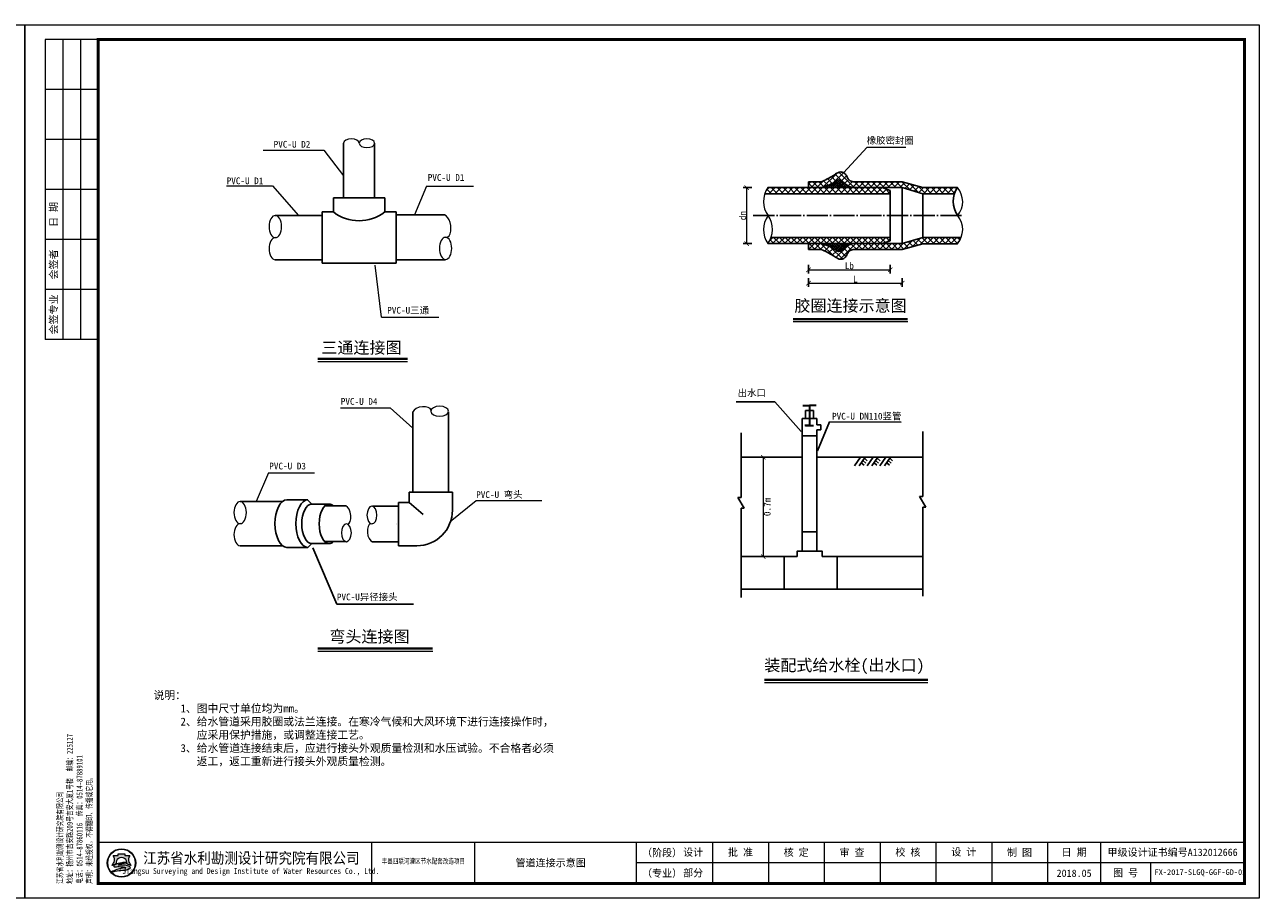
# Model space of a CAD drawing. Extents: x -27255 to 1448651, y 31034 to 8081248.
# Tile 51 of 198: x 584654 to 585075, y 3856936 to 3857233. Entities that reach past the tile are written whole.
import ezdxf
from ezdxf.enums import TextEntityAlignment as Align

# ---------------------------------------------------------------- set-up
doc = ezdxf.new("R2010")
doc.units = 0
doc.linetypes.add('ACAD_ISO04W100', pattern=[30, 24, -3, 0, -3])
doc.layers.get('0').update_dxf_attribs({"linetype": 'CONTINUOUS'})
for name, color, linetype, lineweight in [('0.09标注线', 3, 'CONTINUOUS', 9), ('0.13填充', 8, 'CONTINUOUS', 9), ('0.13文字', 3, 'CONTINUOUS', 13), ('图框', 7, 'CONTINUOUS', 20), ('文字', 7, 'CONTINUOUS', 15), ('细实线', 3, 'CONTINUOUS', 20)]:
    doc.layers.add(name, color=color, linetype=linetype, lineweight=lineweight)
for name, color, linetype in [('AXIS', 3, 'CONTINUOUS'), ('BLOCKS', 250, 'CONTINUOUS'), ('L', 1, 'CONTINUOUS'), ('TEXT', 7, 'CONTINUOUS')]:
    doc.layers.add(name, color=color, linetype=linetype)
doc.styles.add('-仿宋_GB2312', font='FangSong_GB2312.ttf')
doc.styles.add('LYJFS', font='times.ttf', dxfattribs={"width": 0.7})
doc.styles.add('仿宋', font='FangSong_GB2312.ttf', dxfattribs={"width": 0.7})
doc.styles.add('宋体', font='FangSong_GB2312.ttf')
doc.dimstyles.new('副本 (2) STANDARD', dxfattribs={"dimscale": 0, "dimtxt": 2.3, "dimasz": 1.5, "dimexe": 1.25, "dimexo": 1.5, "dimgap": 0.2, "dimtad": 1, "dimdec": 1, "dimzin": 0, "dimdsep": 46, "dimtxsty": '-仿宋_GB2312', "dimblk": 'ARCHTICK', "dimcen": 0.09, "dimadec": 0, "dimazin": 0, "dimtfac": 1, "dimtdec": 1, "dimtix": 1, "dimtmove": 2, "dimatfit": 3, "dimfxl": 1.7, "dimfxlon": 1, "dimtolj": 1, "dimtzin": 0, "dimlwd": 9, "dimarcsym": 0})

# ---------------------------------------------------------------- blocks, each defined once
blk = doc.blocks.new('_ARCHTICK')
at = {"color": 0, "linetype": 'ByBlock', "const_width": 0.15}
blk.add_lwpolyline([(-0.5, -0.5), (0.5, 0.5)], dxfattribs=at)
blk = doc.blocks.new('d4trtg')
h = blk.add_hatch(color=152)
h.dxf.hatch_style = 1
h.paths.add_polyline_path([(654246.3193193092, 3899725.409078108, 1), (654149.4769673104, 3899725.409078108, 1)])
h.paths.add_polyline_path([(654244.689577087, 3899725.409078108, 1), (654151.1067095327, 3899725.409078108, 1)], flags=16)
h = blk.add_hatch(color=152)
h.dxf.hatch_style = 1
edge = h.paths.add_edge_path()
edge.add_arc((654216.7300615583, 3899701.144012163), 14.62686968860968, 43.31770961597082, 70.37003522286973)
edge.add_arc((654202.9245894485, 3899662.43781051), 55.72140833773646, 70.37003522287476, 84.52854590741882)
edge.add_arc((654197.052297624, 3899601.131590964), 117.3082280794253, 84.5285459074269, 95.17746754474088)
edge.add_arc((654198.4691254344, 3899704.113250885), 18.32576248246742, 111.7965680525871, 130.9174013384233, ccw=False)
edge.add_arc((654217.4394684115, 3899656.675769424), 69.41576698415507, 98.84274785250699, 111.79656805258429, ccw=False)
edge.add_arc((654228.1102754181, 3899588.085080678), 138.8315339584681, 95.21036804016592, 98.84274785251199, ccw=False)
edge.add_ellipse((654197.8981433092, 3899728.334977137), major_axis=(-17.7501498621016, 0), ratio=0.8776980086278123, start_angle=172.6538623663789, end_angle=176.9129867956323)
edge.add_arc((654213.8325542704, 3899624.955280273), 102.5563365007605, 88.99992913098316, 98.52267106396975)
edge.add_arc((654209.8965974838, 3899651.220285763), 75.99805588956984, 98.5226710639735, 116.8491039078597)
edge.add_arc((654181.1331357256, 3899708.041207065), 12.31168505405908, 116.8491039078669, 139.2900683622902)
edge.add_arc((654173.2830714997, 3899714.795695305), 1.955690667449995, 139.2900683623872, 263.050638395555)
edge.add_arc((654175.1158058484, 3899729.831970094), 17.10324739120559, 263.0506383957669, 272.136251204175)
edge.add_arc((654186.8001782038, 3899416.594006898), 296.3525647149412, 88.46268833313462, 92.13625120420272, ccw=False)
edge.add_arc((654193.3818121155, 3899661.833379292), 51.02489061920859, 68.07113774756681, 88.46268833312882, ccw=False)
edge.add_arc((654234.506227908, 3899496.08092722), 214.2253735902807, 95.91294384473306, 98.79521578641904)
edge.add_arc((654220.8241236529, 3899584.51078353), 124.7433113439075, 98.79521578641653, 117.8496747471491)
edge.add_arc((654806.2087627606, 3897318.850026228), 2461.597634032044, 104.7703900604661, 105.15790668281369, ccw=False)
edge.add_line((654178.6340996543, 3899699.104834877), (654170.5934602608, 3899695.844113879))
edge.add_arc((654384.3496151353, 3898723.49134639), 995.5709910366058, 100.90627282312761, 102.39834375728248, ccw=False)
edge.add_line((654195.9846486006, 3899701.080338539), (654189.8745459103, 3899699.193213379))
edge.add_arc((654166.7652083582, 3899985.305806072), 287.044347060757, 274.6177604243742, 279.6944367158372)
edge.add_arc((654207.3949546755, 3899747.472955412), 45.76599921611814, 279.694436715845, 287.6119267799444)
edge.add_arc((654216.243616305, 3899719.598572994), 16.52082853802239, 287.6119267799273, 311.5140981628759)
edge.add_arc((654225.3686800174, 3899709.289677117), 2.753471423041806, 311.5140981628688, 403.3177096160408)
edge = h.paths.add_edge_path()
edge.add_arc((654242.1391779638, 3899736.786777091), 20.67819482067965, 138.9741968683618, 204.1180883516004, ccw=False)
edge.add_line((654226.5392573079, 3899750.359920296), (654209.5567490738, 3899750.359920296))
edge.add_line((654209.5567490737, 3899750.359920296), (654209.5567490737, 3899756.23053299))
edge.add_line((654209.5567490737, 3899756.23053299), (654186.2395375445, 3899756.23053299))
edge.add_line((654186.2395375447, 3899756.23053299), (654186.2395375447, 3899750.359920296))
edge.add_line((654186.2395375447, 3899750.359920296), (654169.2570293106, 3899750.359920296))
edge.add_arc((654153.6571086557, 3899736.786777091), 20.67819482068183, -24.118088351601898, 41.0258031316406, ccw=False)
edge.add_arc((654138.2813983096, 3899743.670490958), 37.52449961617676, 314.34412131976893, 335.8819116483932, ccw=False)
edge.add_arc((654157.8406418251, 3899747.198545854), 31.08765203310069, 282.3877277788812, 290.1465811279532)
edge.add_arc((654127.1774852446, 3899830.778947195), 120.1152469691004, 290.1465811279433, 296.6495194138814)
edge.add_ellipse((654197.8981433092, 3899728.334977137), major_axis=(-17.7501498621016, 0), ratio=0.8776980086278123, start_angle=176.9129867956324, end_angle=378.37473811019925, ccw=False)
edge.add_ellipse((654197.8981433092, 3899728.334977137), major_axis=(-17.7501498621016, 0), ratio=0.8776980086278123, start_angle=172.653862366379, end_angle=176.9129867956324, ccw=False)
edge.add_ellipse((654197.8981433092, 3899728.334977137), major_axis=(-17.7501498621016, 0), ratio=0.8776980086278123, start_angle=161.6252618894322, end_angle=172.653862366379, ccw=False)
edge.add_arc((654268.6188013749, 3899830.778947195), 120.1152469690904, 243.3504805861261, 249.853418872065)
edge.add_arc((654237.9556447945, 3899747.198545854), 31.08765203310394, 249.8534188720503, 257.61227222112)
edge.add_arc((654257.5148883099, 3899743.670490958), 37.52449961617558, 204.1180883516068, 225.6558786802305, ccw=False)
at = {"lineweight": 0}
for p, q in [((653868.4004973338, 3899605.327936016), (653868.4004973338, 3902577.336202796)), ((653868.4004973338, 3902577.336202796), (658071.2404705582, 3902577.336202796)), ((658071.2404705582, 3902577.336202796), (658071.2404705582, 3899605.327936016)), ((658021.2066613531, 3899725.409078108), (655949.806960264, 3899725.409078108)), ((658071.2404705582, 3899605.327936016), (653868.4004973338, 3899605.327936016))]:
    blk.add_line(p, q, dxfattribs=at)
for p, q in [((654118.5695433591, 3902527.302393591), (653938.4478302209, 3902527.302393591)), ((653938.4478302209, 3902527.302393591), (653938.4478302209, 3901506.612685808)), ((653998.488401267, 3902527.302393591), (653998.488401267, 3901506.612685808)), ((654058.528972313, 3902527.302393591), (654058.528972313, 3901506.612685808)), ((654118.5695433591, 3902357.187442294), (653938.4478302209, 3902357.187442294)), ((654118.5695433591, 3902187.072490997), (653938.4478302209, 3902187.072490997)), ((654118.5695433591, 3902016.9575397), (653938.4478302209, 3902016.9575397)), ((654118.5695433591, 3901846.842588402), (653938.4478302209, 3901846.842588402)), ((654118.5695433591, 3901676.727637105), (653938.4478302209, 3901676.727637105)), ((654118.5695433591, 3901506.612685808), (653938.4478302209, 3901506.612685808)), ((655049.1983945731, 3899795.456410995), (655049.1983945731, 3899655.361745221)), ((655399.4350590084, 3899795.456410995), (655399.4350590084, 3899655.361745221)), ((655949.806960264, 3899795.456410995), (655949.806960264, 3899655.361745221)), ((656209.9827681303, 3899795.456410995), (656209.9827681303, 3899655.361745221)), ((656400.1112431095, 3899795.456410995), (656400.1112431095, 3899655.361745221)), ((656590.2397180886, 3899795.456410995), (656590.2397180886, 3899655.361745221)), ((656780.3681930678, 3899795.456410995), (656780.3681930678, 3899655.361745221)), ((656970.496668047, 3899795.456410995), (656970.496668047, 3899655.361745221)), ((657160.6251430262, 3899795.456410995), (657160.6251430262, 3899655.361745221)), ((657350.7536180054, 3899795.456410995), (657350.7536180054, 3899655.361745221)), ((657530.8753311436, 3899795.456410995), (657530.8753311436, 3899655.361745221)), ((657700.9902824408, 3899725.409078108), (657700.9902824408, 3899655.361745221))]:
    blk.add_line(p, q)
at = {"lineweight": 0, "const_width": 10.0067618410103}
blk.add_lwpolyline([(654118.5695433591, 3902527.302393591), (658021.2066613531, 3902527.302393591), (658021.2066613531, 3899655.361745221), (654118.5695433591, 3899655.361745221)], close=True, dxfattribs=at)
at = {"lineweight": 0, "const_width": 4.002704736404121}
blk.add_lwpolyline([(658021.2066613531, 3899795.456410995), (654118.5695433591, 3899795.456410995)], dxfattribs=at)
at = {"color": 152}
for points in [[(654181.0529832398, 3899723.423913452, -0.02838203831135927), (654168.5479460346, 3899718.013005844, -0.03386732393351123), (654164.5097554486, 3899716.834668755, 0.09425397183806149), (654172.5302050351, 3899728.337281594, 0.2921547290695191), (654169.2570293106, 3899750.359920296), (654186.2395375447, 3899750.359920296), (654186.2395375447, 3899756.23053299), (654209.5567490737, 3899756.23053299), (654209.5567490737, 3899750.359920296), (654226.5392573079, 3899750.359920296, 0.29215472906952), (654223.2660815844, 3899728.337281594, 0.09425397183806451), (654231.2865311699, 3899716.834668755, -0.03386732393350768), (654227.2483405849, 3899718.013005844, -0.02838203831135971), (654214.7433033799, 3899723.423913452)], [(654215.6225359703, 3899727.495994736, 0.04157472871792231), (654198.6336295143, 3899726.379117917, 0.08013502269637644), (654175.5726574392, 3899719.025681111, 0.09823132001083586), (654171.8006163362, 3899716.071255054, 0.599439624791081), (654173.0464484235, 3899712.85437217, 0.03966424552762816), (654175.7533461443, 3899712.7406093, -0.01603031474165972), (654194.7507043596, 3899712.839904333, -0.08921046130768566), (654212.4373190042, 3899709.166529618, 0.01257694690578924), (654201.7504573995, 3899707.787257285, 0.08333285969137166), (654162.549863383, 3899694.805861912, -0.001690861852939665), (654178.6340996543, 3899699.104834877), (654170.5934602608, 3899695.844113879, -0.006510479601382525), (654195.9846486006, 3899701.080338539), (654189.8745459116, 3899699.193213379, 0.02215480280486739), (654215.101659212, 3899702.360502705, 0.03456031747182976), (654221.242295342, 3899703.852113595, 0.1046726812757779), (654227.1936927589, 3899707.227897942, 0.4234638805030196), (654227.3719977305, 3899711.178677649, 0.1185893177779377), (654221.6438736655, 3899714.920795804, 0.06185687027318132), (654208.2376153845, 3899717.905342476, 0.04649815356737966), (654186.4662944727, 3899717.961197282, -0.08362449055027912), (654191.6645458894, 3899721.128869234, -0.05658197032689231), (654206.7686614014, 3899725.266458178, -0.01585057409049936), (654215.5025964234, 3899726.342960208)]]:
    blk.add_lwpolyline(points, format="xyb", dxfattribs=at)
for radius in [48.42117599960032, 46.79143377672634]:
    blk.add_circle((654197.8981433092, 3899725.409078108), radius, dxfattribs=at)
blk.add_arc((654217.4394684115, 3899656.675769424), 69.41576698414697, 98.8427478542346, 111.796568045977, dxfattribs=at)
for start_param, end_param in [(2.820892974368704, 6.603884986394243), (3.013378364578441, 3.087714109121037)]:
    blk.add_ellipse((654197.8981433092, 3899728.334977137), major_axis=(-17.7501498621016, 0), ratio=0.8776980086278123, start_param=start_param, end_param=end_param, dxfattribs=at)
at = {"style": 'LYJFS'}
for s, p in [('（阶段）', (656038.2059940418, 3899760.432744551)), ('（专业）', (656038.2059940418, 3899690.385411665))]:
    blk.add_text(s, height=25.01690460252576, dxfattribs=at).set_placement(p, align=Align.MIDDLE_CENTER)
at = {"style": '宋体'}
for s, height, width, p in [('江苏省水利勘测设计研究院有限公司', 37.52535690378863, 0.9, (654640.1952124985, 3899742.929376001)), ('丰县四联河灌区节水配套改造项目', 18.01217131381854, 0.75, (655225.535190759, 3899732.299860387)), ('Jiangsu Surveying and Design Institute of Water Resources Co., Ltd.', 20.0135236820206, 0.8, (654638.4727689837, 3899695.522921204))]:
    blk.add_text(s, height=height, dxfattribs=dict(at, width=width)).set_placement(p, align=Align.MIDDLE)
at = {"style": '仿宋'}
blk.add_text('2018.05', height=25.01690460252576, dxfattribs=at).set_placement((657440.8144745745, 3899690.385411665), align=Align.MIDDLE)
at = {"rotation": 90}
for s, insert, char_height, attachment_point, style in [('日 期', (653968.468115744, 3901931.900064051), 25.01690460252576, 5, '宋体'), ('会签者', (653968.468115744, 3901761.785112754), 25.01690460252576, 5, '宋体'), ('会签专业', (653968.468115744, 3901591.670161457), 25.01690460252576, 5, '宋体'), ('江苏省水利勘测设计研究院有限公司\\P地址：扬州市吉安路209号吉安大厦1号楼  邮编：225127\\P电话：0514-87860116  传真：0514-87889101\\P声明：未经授权，不得翻印、传播或它用。', (654101.5093347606, 3899654.544439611), 20.0135236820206, 7, '仿宋')]:
    blk.add_mtext(s, dxfattribs=dict(at, insert=insert, char_height=char_height, attachment_point=attachment_point, style=style))
at = {"char_height": 25.01690460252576, "attachment_point": 5, "style": '宋体'}
for s, insert in [('设计', (656143.9596908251, 3899760.432744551)), ('批 准', (656305.0470056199, 3899760.432744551)), ('核 定', (656494.550057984, 3899760.154778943)), ('审 查', (656684.609041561, 3899760.165426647)), ('校 核', (656875.0849735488, 3899760.865852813)), ('设 计', (657065.2829399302, 3899761.366681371)), ('制 图', (657254.8554836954, 3899760.211836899)), ('日 期', (657440.8144745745, 3899760.432744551)), ('甲级设计证书编号A132012666', (657776.0409962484, 3899760.432744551)), ('部分', (656143.9596908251, 3899690.385411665)), ('图 号', (657615.9328067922, 3899690.385411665))]:
    blk.add_mtext(s, dxfattribs=dict(at, insert=insert))

msp = doc.modelspace()

# ---------------------------------------------------------------- hatches: boundary and pattern name
h = msp.add_hatch()
h.set_pattern_fill('ANSI37', scale=0.45, style=0)
h.set_pattern_definition([(45, (582902.6580788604, 3856375.078600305), (-1.01027881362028, 1.01027881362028), []), (135, (582902.6580788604, 3856375.078600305), (-1.01027881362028, -1.01027881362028), [])])
edge = h.paths.add_edge_path()
edge.add_spline(control_points=[(584936.597186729, 3857179.880428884), (584936.1517612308, 3857179.959985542), (584935.253164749, 3857180.120482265), (584934.3414552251, 3857181.144539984), (584933.9440909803, 3857182.268031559), (584933.1088331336, 3857183.002342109), (584932.0899908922, 3857183.361615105), (584930.8336351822, 3857182.914355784), (584929.3995183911, 3857181.957296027), (584927.5472567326, 3857180.816079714), (584926.0936148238, 3857180.21103806), (584925.3880674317, 3857179.917371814)], knot_values=[0, 0, 0, 0, 0.8828290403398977, 1.781009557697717, 2.573459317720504, 3.235782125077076, 3.941705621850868, 4.61244860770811, 5.795722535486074, 7.414665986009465, 8.941533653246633, 8.941533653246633, 8.941533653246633, 8.941533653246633], degree=3, periodic=0)
edge.add_line((584925.3880674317, 3857179.917371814), (584921.0607403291, 3857179.917371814))
edge.add_line((584921.0607403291, 3857179.917371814), (584921.0607403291, 3857177.9063064))
edge.add_line((584921.0607403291, 3857177.9063064), (584925.3880674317, 3857177.9063064))
edge.add_spline(control_points=[(584925.3880674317, 3857177.9063064), (584926.1691352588, 3857178.150459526), (584927.734848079, 3857178.639883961), (584929.6665404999, 3857179.541817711), (584931.5288390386, 3857180.986236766), (584933.2445297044, 3857179.627503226), (584934.4835988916, 3857178.376735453), (584935.5837206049, 3857178.059414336), (584936.1145310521, 3857177.9063064)], knot_values=[0, 0, 0, 0, 1.623647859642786, 3.254731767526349, 4.409115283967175, 5.777210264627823, 6.933780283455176, 8.012134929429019, 8.012134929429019, 8.012134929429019, 8.012134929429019], degree=3, periodic=0)
edge.add_line((584936.1145310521, 3857177.9063064), (584946.1192426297, 3857177.9063064))
edge.add_line((584946.1192426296, 3857177.9063064), (584953.0154402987, 3857177.9063064))
edge.add_line((584953.0154402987, 3857177.9063064), (584960.028775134, 3857175.837303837))
edge.add_line((584960.0287751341, 3857175.837303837), (584970.7606879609, 3857175.837303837))
edge.add_arc((584978.6359333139, 3857173.239841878), 8.292544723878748, 145.6083517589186, 161.7460925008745, ccw=False)
edge.add_line((584971.7929598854, 3857177.923858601), (584960.028775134, 3857177.923858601))
edge.add_line((584960.0287751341, 3857177.923858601), (584953.0154402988, 3857179.880428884))
edge.add_line((584953.0154402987, 3857179.880428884), (584936.597186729, 3857179.880428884))
h.paths.add_polyline_path([(584907.2032522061, 3857177.9063064, 0.07167619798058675), (584906.1592213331, 3857175.783824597), (584948.9232316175, 3857175.783824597), (584948.9232316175, 3857176.972414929), (584946.1192426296, 3857177.9063064)])
h.paths.add_polyline_path([(584908.3835176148, 3857160.989343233, -0.07782755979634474), (584907.2032522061, 3857158.866861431), (584946.1192426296, 3857158.866861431), (584948.9232316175, 3857159.800752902), (584948.9232316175, 3857160.989343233)])
edge = h.paths.add_edge_path()
edge.add_line((584953.0154402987, 3857156.892738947), (584960.028775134, 3857158.84930923))
edge.add_line((584960.0287751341, 3857158.849309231), (584971.7929598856, 3857158.849309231))
edge.add_arc((584966.1541884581, 3857163.671988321), 7.419836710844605, 319.4605804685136, 338.3609581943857)
edge.add_line((584973.0511153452, 3857160.935863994), (584960.0287751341, 3857160.935863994))
edge.add_line((584960.0287751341, 3857160.935863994), (584953.0154402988, 3857158.866861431))
edge.add_line((584953.0154402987, 3857158.866861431), (584946.1192426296, 3857158.866861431))
edge.add_line((584946.1192426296, 3857158.866861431), (584936.114531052, 3857158.866861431))
edge.add_spline(control_points=[(584936.1145310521, 3857158.866861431), (584935.5837206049, 3857158.713753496), (584934.4835988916, 3857158.396432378), (584933.2445297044, 3857157.145664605), (584931.5288390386, 3857155.786931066), (584929.6665404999, 3857157.23135012), (584927.734848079, 3857158.133283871), (584926.1691352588, 3857158.622708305), (584925.3880674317, 3857158.866861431)], knot_values=[0, 0, 0, 0, 1.078354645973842, 2.234924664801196, 3.603019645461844, 4.75740316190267, 6.388487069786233, 8.012134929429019, 8.012134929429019, 8.012134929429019, 8.012134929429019], degree=3, periodic=0)
edge.add_line((584925.3880674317, 3857158.866861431), (584921.0607403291, 3857158.866861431))
edge.add_line((584921.0607403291, 3857158.866861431), (584921.0607403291, 3857156.855796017))
edge.add_line((584921.0607403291, 3857156.855796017), (584925.3880674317, 3857156.855796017))
edge.add_spline(control_points=[(584925.3880674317, 3857156.855796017), (584926.0936148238, 3857156.562129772), (584927.5472567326, 3857155.957088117), (584929.3995183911, 3857154.815871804), (584930.8336351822, 3857153.858812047), (584932.0899908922, 3857153.411552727), (584933.1088331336, 3857153.770825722), (584933.9440909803, 3857154.505136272), (584934.3414552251, 3857155.628627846), (584935.253164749, 3857156.652685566), (584936.1517612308, 3857156.813182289), (584936.597186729, 3857156.892738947)], knot_values=[0, 0, 0, 0, 1.526867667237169, 3.14581111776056, 4.329085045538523, 4.999828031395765, 5.705751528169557, 6.36807433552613, 7.160524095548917, 8.058704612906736, 8.941533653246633, 8.941533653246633, 8.941533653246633, 8.941533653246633], degree=3, periodic=0)
edge.add_line((584936.597186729, 3857156.892738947), (584953.0154402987, 3857156.892738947))
h = msp.add_hatch()
h.set_pattern_fill('ANSI37', scale=0.15, style=0)
h.set_pattern_definition([(45, (582902.6580788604, 3856375.078600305), (-0.3367596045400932, 0.3367596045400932), []), (135, (582902.6580788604, 3856375.078600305), (-0.3367596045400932, -0.3367596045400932), [])])
edge = h.paths.add_edge_path()
edge.add_line((584933.5891194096, 3857177.9063064), (584936.1145310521, 3857177.9063064))
edge.add_spline(control_points=[(584936.1145310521, 3857177.9063064), (584935.5837206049, 3857178.059414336), (584934.4835988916, 3857178.376735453), (584933.2445297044, 3857179.627503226), (584931.5288390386, 3857180.986236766), (584929.6665404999, 3857179.541817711), (584927.734848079, 3857178.639883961), (584926.1691352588, 3857178.150459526), (584925.3880674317, 3857177.9063064)], knot_values=[0, 0, 0, 0, 1.078354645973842, 2.234924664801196, 3.603019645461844, 4.75740316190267, 6.388487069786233, 8.012134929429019, 8.012134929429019, 8.012134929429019, 8.012134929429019], degree=3, periodic=0)
edge.add_line((584925.3880674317, 3857177.9063064), (584931.1057956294, 3857177.9063064))
edge.add_line((584931.1057956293, 3857177.9063064), (584930.9374348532, 3857178.640600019))
edge.add_line((584930.9374348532, 3857178.640600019), (584933.5891194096, 3857177.9063064))
edge = h.paths.add_edge_path()
edge.add_spline(control_points=[(584925.3880674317, 3857158.866861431), (584926.1691352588, 3857158.622708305), (584927.734848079, 3857158.133283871), (584929.6665404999, 3857157.23135012), (584931.5288390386, 3857155.786931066), (584933.2445297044, 3857157.145664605), (584934.4835988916, 3857158.396432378), (584935.5837206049, 3857158.713753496), (584936.1145310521, 3857158.866861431)], knot_values=[0, 0, 0, 0, 1.623647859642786, 3.254731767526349, 4.409115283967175, 5.777210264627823, 6.933780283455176, 8.012134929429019, 8.012134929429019, 8.012134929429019, 8.012134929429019], degree=3, periodic=0)
edge.add_line((584936.1145310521, 3857158.866861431), (584933.5891194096, 3857158.866861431))
edge.add_line((584933.5891194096, 3857158.866861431), (584930.9374348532, 3857158.132567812))
edge.add_line((584930.9374348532, 3857158.132567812), (584931.1057956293, 3857158.866861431))
edge.add_line((584931.1057956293, 3857158.866861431), (584925.3880674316, 3857158.866861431))

# ---------------------------------------------------------------- linework, layer by layer
at = {"color": 7, "lineweight": 13}
for p, q in [((584735.4428989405, 3857190.629377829), (584756.0731376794, 3857190.629377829)), ((584756.0731376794, 3857190.629377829), (584762.8531115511, 3857181.904156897)), ((584941.0692233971, 3857191.737291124), (584933.0015755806, 3857182.984732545)), ((584941.0692233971, 3857191.737291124), (584954.1816395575, 3857191.737291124)), ((584722.9315939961, 3857178.514795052), (584738.6557418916, 3857178.514795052)), ((584738.6557418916, 3857178.514795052), (584747.5324237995, 3857168.449366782)), ((584791.0305824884, 3857178.416914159), (584786.9178255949, 3857168.666098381)), ((584791.0305824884, 3857178.416914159), (584807.0545039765, 3857178.416914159)), ((584775.7280304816, 3857133.818355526), (584773.5470872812, 3857151.482708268)), ((584775.7280304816, 3857133.818355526), (584795.3048562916, 3857133.818355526)), ((584761.8127380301, 3857103.01899534), (584778.6757923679, 3857103.01899534)), ((584778.6757923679, 3857103.01899534), (584786.4210604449, 3857096.109492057)), ((584737.2306465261, 3857080.905039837), (584733.1178896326, 3857071.15422406)), ((584737.2306465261, 3857080.905039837), (584752.8993541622, 3857080.905039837)), ((584807.9046350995, 3857071.316478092), (584799.148630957, 3857064.164783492)), ((584830.3021309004, 3857071.316478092), (584807.9046350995, 3857071.316478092))]:
    msp.add_line(p, q, dxfattribs=at)
at = {"color": 7}
for p, q in [((584907.2032522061, 3857177.9063064), (584946.1192426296, 3857177.9063064)), ((584921.0607403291, 3857179.917371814), (584925.3880674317, 3857179.917371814)), ((584921.0607403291, 3857177.9063064), (584921.0607403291, 3857179.917371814)), ((584930.9374348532, 3857178.640600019), (584933.5891194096, 3857177.9063064)), ((584931.1057956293, 3857177.9063064), (584930.9374348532, 3857178.640600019)), ((584936.597186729, 3857179.880428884), (584953.0154402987, 3857179.880428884)), ((584946.1192426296, 3857177.9063064), (584953.0154402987, 3857177.9063064)), ((584946.1192426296, 3857177.9063064), (584948.9232316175, 3857176.972414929)), ((584953.0154402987, 3857179.880428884), (584960.0287751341, 3857177.923858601)), ((584953.0154402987, 3857177.9063064), (584953.0154402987, 3857158.866861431)), ((584953.0154402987, 3857177.9063064), (584960.0287751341, 3857175.837303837)), ((584960.0287751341, 3857177.923858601), (584971.7929598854, 3857177.923858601)), ((584776.8170331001, 3857174.442394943), (584759.3665569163, 3857174.442394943)), ((584759.3665569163, 3857174.442394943), (584759.3665569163, 3857169.644604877)), ((584776.8170331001, 3857174.442394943), (584776.8170331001, 3857169.644604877)), ((584906.1592213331, 3857175.783824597), (584948.9232316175, 3857175.783824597)), ((584948.9232316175, 3857176.972414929), (584948.9232316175, 3857168.386583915)), ((584960.0287751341, 3857175.837303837), (584960.0287751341, 3857160.935863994)), ((584960.0287751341, 3857175.837303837), (584970.7606879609, 3857175.837303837)), ((584755.4802079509, 3857152.194128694), (584755.4802079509, 3857169.644604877)), ((584759.3665569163, 3857169.644604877), (584755.4802079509, 3857169.644604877)), ((584776.8170331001, 3857169.644604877), (584780.7033820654, 3857169.644604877)), ((584780.7033820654, 3857152.194128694), (584780.7033820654, 3857169.644604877)), ((584948.9232316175, 3857159.800752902), (584948.9232316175, 3857168.386583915)), ((584908.3835176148, 3857160.989343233), (584948.9232316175, 3857160.989343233)), ((584953.0154402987, 3857158.866861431), (584960.0287751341, 3857160.935863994)), ((584960.0287751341, 3857160.935863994), (584973.0511153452, 3857160.935863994)), ((584907.2032522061, 3857158.866861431), (584946.1192426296, 3857158.866861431)), ((584921.0607403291, 3857158.866861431), (584921.0607403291, 3857156.855796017)), ((584921.0607403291, 3857156.855796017), (584925.3880674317, 3857156.855796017)), ((584931.1057956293, 3857158.866861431), (584930.9374348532, 3857158.132567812)), ((584930.9374348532, 3857158.132567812), (584933.5891194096, 3857158.866861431)), ((584936.597186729, 3857156.892738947), (584953.0154402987, 3857156.892738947)), ((584946.1192426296, 3857158.866861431), (584948.9232316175, 3857159.800752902)), ((584946.1192426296, 3857158.866861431), (584953.0154402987, 3857158.866861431)), ((584953.0154402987, 3857156.892738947), (584960.0287751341, 3857158.849309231)), ((584960.0287751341, 3857158.849309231), (584971.7929598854, 3857158.849309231)), ((584780.7033820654, 3857152.194128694), (584755.4802079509, 3857152.194128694)), ((584923.890934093, 3857095.565464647), (584923.890934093, 3857054.268774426)), ((584923.890934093, 3857086.192861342), (584959.9843531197, 3857086.192861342)), ((584760.4730905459, 3857036.232417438), (584752.3800917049, 3857055.390202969)), ((584760.4730905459, 3857036.232417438), (584786.6145812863, 3857036.232417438))]:
    msp.add_line(p, q, dxfattribs=at)
at = {"color": 7, "linetype": 'ACAD_ISO04W100', "ltscale": 0.3}
msp.add_line((584902.2862846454, 3857168.386583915), (584973.8793286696, 3857168.386583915), dxfattribs=at)
for p, q in [((584896.5112925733, 3857105.076134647), (584909.6580040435, 3857105.076134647)), ((584909.6580040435, 3857105.076134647), (584918.6220426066, 3857094.911651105)), ((584918.9531001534, 3857099.321491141), (584923.890934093, 3857099.321491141)), ((584918.9531001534, 3857054.268774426), (584918.9531001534, 3857099.321491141)), ((584923.890934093, 3857099.321491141), (584923.890934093, 3857097.229733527)), ((584928.279508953, 3857098.239891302), (584924.1262778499, 3857088.393116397)), ((584928.279508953, 3857098.239891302), (584952.6833033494, 3857098.073035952)), ((584898.1378560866, 3857072.453926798), (584898.1378560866, 3857094.546815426)), ((584918.9531001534, 3857093.51441347), (584923.890934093, 3857093.51441347)), ((584923.890934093, 3857097.229733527), (584925.3274497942, 3857097.229733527)), ((584925.3274497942, 3857095.565464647), (584923.890934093, 3857095.565464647)), ((584925.3274497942, 3857097.229733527), (584925.3274497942, 3857095.565464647)), ((584959.9843531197, 3857072.809669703), (584959.9843531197, 3857094.90255833)), ((584898.1378560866, 3857086.192861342), (584918.9531001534, 3857086.192861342)), ((584899.1997013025, 3857068.867234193), (584897.0760108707, 3857072.453926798)), ((584898.1378560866, 3857072.453926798), (584897.0760108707, 3857072.453926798)), ((584961.0461983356, 3857069.222977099), (584958.9225079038, 3857072.809669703)), ((584959.9843531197, 3857072.809669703), (584958.9225079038, 3857072.809669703)), ((584898.1378560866, 3857038.524571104), (584898.1378560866, 3857068.867234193)), ((584898.1378560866, 3857068.867234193), (584899.1997013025, 3857068.867234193)), ((584959.9843531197, 3857038.880314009), (584959.9843531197, 3857069.222977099)), ((584959.9843531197, 3857069.222977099), (584961.0461983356, 3857069.222977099)), ((584898.1378560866, 3857052.40452496), (584917.2652508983, 3857052.40452496)), ((584912.7795599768, 3857052.403743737), (584912.7795599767, 3857041.352720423)), ((584925.7426253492, 3857052.40452496), (584941.5926169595, 3857052.40452496)), ((584930.8675235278, 3857052.403743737), (584930.8675235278, 3857041.352720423)), ((584941.5926169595, 3857052.40452496), (584959.9843531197, 3857052.404524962)), ((584898.4527541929, 3857041.352720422), (584917.5801490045, 3857041.352720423)), ((584926.0575234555, 3857041.352720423), (584941.9075150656, 3857041.352720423)), ((584941.9075150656, 3857041.352720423), (584959.9843531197, 3857041.352720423))]:
    msp.add_line(p, q)
at = {"lineweight": 30}
for p, q in [((584919.1645647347, 3857103.803599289), (584921.4220171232, 3857103.803599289)), ((584921.4220171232, 3857103.803599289), (584921.4220171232, 3857096.938491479)), ((584923.679469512, 3857103.803599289), (584921.4220171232, 3857103.803599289)), ((584921.4220171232, 3857096.938491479), (584919.8724671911, 3857096.938491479)), ((584920.0686833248, 3857096.938491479), (584922.7753509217, 3857096.938491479))]:
    msp.add_line(p, q, dxfattribs=at)
at = {"color": 7, "lineweight": -3}
for p, q in [((584939.5738825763, 3857085.070444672), (584940.5679115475, 3857084.220907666)), ((584940.098297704, 3857085.835564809), (584941.0923266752, 3857084.986027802)), ((584943.9181333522, 3857085.070444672), (584944.9121623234, 3857084.220907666)), ((584944.4425484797, 3857085.835564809), (584945.4365774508, 3857084.986027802)), ((584948.2211205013, 3857085.070444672), (584949.2151494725, 3857084.220907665)), ((584948.745535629, 3857085.835564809), (584949.7395646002, 3857084.986027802)), ((584939.0575040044, 3857084.317049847), (584940.0515329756, 3857083.467512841)), ((584943.4017547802, 3857084.317049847), (584944.3957837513, 3857083.467512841)), ((584947.7047419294, 3857084.317049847), (584948.6987709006, 3857083.467512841))]:
    msp.add_line(p, q, dxfattribs=at)
msp.add_lwpolyline([(584920.084402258, 3857099.321491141), (584922.7596319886, 3857099.321491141), (584922.7596319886, 3857102.067718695), (584920.084402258, 3857102.067718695)], close=True)
at = {"color": 7, "lineweight": -3, "flags": 128}
for points in [[(584938.7902478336, 3857086.192861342), (584936.7649858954, 3857083.238010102)], [(584940.3431895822, 3857086.192861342), (584938.3179276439, 3857083.238010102)], [(584943.1344986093, 3857086.192861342), (584941.1092366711, 3857083.238010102)], [(584944.687440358, 3857086.192861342), (584942.6621784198, 3857083.238010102)], [(584947.4374857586, 3857086.192861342), (584945.4122238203, 3857083.238010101)], [(584948.9904275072, 3857086.192861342), (584946.9651655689, 3857083.238010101)], [(584918.9531001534, 3857060.797071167), (584923.890934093, 3857060.797071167)]]:
    msp.add_lwpolyline(points, dxfattribs=at)
for points in [[(584925.7426253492, 3857052.40452496), (584925.7426253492, 3857054.268774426), (584917.2652508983, 3857054.268774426), (584917.2652508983, 3857052.40452496)], [(584917.5801490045, 3857041.352720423), (584917.5801490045, 3857041.352720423), (584926.0575234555, 3857041.352720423), (584926.0575234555, 3857041.352720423)]]:
    msp.add_lwpolyline(points)
at = {"color": 3, "lineweight": -3, "flags": 128}
msp.add_lwpolyline([(584924.9790693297, 3857054.268774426), (584924.9790693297, 3857054.268774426)], dxfattribs=at)
at = {"color": 7, "lineweight": 13}
for centre, radius, start, end in [((584914.0462256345, 3857173.222289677), 8.292544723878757, 145.6083517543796, 215.6716233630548), ((584966.1541884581, 3857173.101179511), 7.419836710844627, 320.9002021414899, 40.53941953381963), ((584914.0462256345, 3857163.550878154), 8.292544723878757, 144.3283766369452, 214.3916482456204), ((584901.0167826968, 3857163.696421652), 7.848379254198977, 322.0220875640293, 36.6979373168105), ((584966.1541884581, 3857163.671988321), 7.419836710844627, 319.4605804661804, 39.09979785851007)]:
    msp.add_arc(centre, radius, start, end, dxfattribs=at)
at = {"color": 7}
msp.add_arc((584978.6359333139, 3857173.239841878), 8.292544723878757, 145.6083517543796, 215.6716233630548, dxfattribs=at)
at = {"color": 7, "lineweight": 13}
for centre, major_axis, ratio, start_param, end_param in [((584765.4886115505, 3857192.997354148), (-2.635499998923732, 0), 0.5604674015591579, 3.141592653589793, 6.283185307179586), ((584797.2153817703, 3857164.830610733), (-0.6603367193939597, 3.863692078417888), 0.5338430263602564, 2.831756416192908, 5.975364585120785), ((584739.5846396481, 3857157.154366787), (0, -3.764999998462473), 0.560467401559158, 3.141592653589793, 6.283185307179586), ((584789.4817356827, 3857101.67617257), (-3.09896486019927, -0.5296385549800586), 0.5338430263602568, 3.123722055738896, 6.01061628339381), ((584789.4817356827, 3857101.67617257), (-3.09896486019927, -0.5296385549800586), 0.5338430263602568, 2.831756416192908, 2.853256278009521), ((584763.6189091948, 3857066.542843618), (-0.5296385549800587, 3.09896486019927), 0.5338430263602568, 3.123722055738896, 6.01061628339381), ((584727.6146447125, 3857059.851106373), (0, -3.764999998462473), 0.560467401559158, 3.141592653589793, 6.283185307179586), ((584772.6348555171, 3857060.43624629), (0.5296385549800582, -3.098964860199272), 0.5338430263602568, 3.123722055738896, 6.01061628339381), ((584772.6348555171, 3857060.43624629), (0.5296385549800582, -3.098964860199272), 0.5338430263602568, 2.831756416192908, 2.853256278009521)]:
    msp.add_ellipse(centre, major_axis=major_axis, ratio=ratio, start_param=start_param, end_param=end_param, dxfattribs=at)
at = {"color": 7, "lineweight": 13, "extrusion": (0, 0, -1)}
for centre, major_axis, ratio in [((584770.7596115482, 3857192.997354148), (2.635499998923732, 0), 0.5604674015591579), ((584739.5846396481, 3857164.684366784), (0, 3.764999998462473), 0.560467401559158), ((584797.5359709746, 3857157.257035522), (0, 3.764999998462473), 0.560467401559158), ((584795.5446315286, 3857101.839257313), (3.019806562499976, 0), 0.5604674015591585), ((584727.6146447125, 3857067.38110637), (0, 3.764999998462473), 0.560467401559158), ((584772.4717707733, 3857066.499142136), (0, 3.019806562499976), 0.5604674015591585), ((584763.7819939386, 3857060.479947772), (0, -3.019806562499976), 0.5604674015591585)]:
    msp.add_ellipse(centre, major_axis=major_axis, ratio=ratio, dxfattribs=at)
at = {"color": 7}
for points in [[(584925.3880674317, 3857179.917371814), (584927.4793468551, 3857180.851197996), (584929.5719646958, 3857182.083330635), (584931.1040608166, 3857182.979427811), (584932.0756352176, 3857183.240788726), (584933.0894233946, 3857182.935057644), (584933.8281458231, 3857182.270753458), (584934.3924636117, 3857181.224573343), (584935.326669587, 3857180.253801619), (584936.597186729, 3857179.880428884)], [(584925.3880674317, 3857177.9063064), (584927.6964875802, 3857178.682656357), (584929.8851776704, 3857179.77609762), (584931.4425171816, 3857180.533096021), (584933.2523978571, 3857179.565821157), (584934.5992840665, 3857178.472377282), (584936.1145310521, 3857177.9063064)], [(584925.3880674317, 3857158.866861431), (584927.6964875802, 3857158.090511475), (584929.8851776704, 3857156.997070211), (584931.4425171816, 3857156.240071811), (584933.2523978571, 3857157.207346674), (584934.5992840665, 3857158.300790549), (584936.1145310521, 3857158.866861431)], [(584925.3880674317, 3857156.855796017), (584927.4793468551, 3857155.921969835), (584929.5719646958, 3857154.689837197), (584931.1040608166, 3857153.79374002), (584932.0756352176, 3857153.532379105), (584933.0894233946, 3857153.838110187), (584933.8281458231, 3857154.502414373), (584934.3924636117, 3857155.548594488), (584935.326669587, 3857156.519366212), (584936.597186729, 3857156.892738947)]]:
    msp.add_spline(points, degree=3, dxfattribs=at)
at = {"layer": '0.13填充', "color": 7, "lineweight": 40, "ltscale": 0.005}
for p, q in [((584915.8445677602, 3857133.219959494), (584954.8349721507, 3857133.219959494)), ((584754.0430908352, 3857119.644461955), (584784.5874185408, 3857119.644461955)), ((584754.1031234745, 3857021.112786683), (584793.0935278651, 3857021.112786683)), ((584906.1559234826, 3857010.423672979), (584961.6928436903, 3857010.423672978))]:
    msp.add_line(p, q, dxfattribs=at)
at = {"layer": '0.13填充', "color": 7, "ltscale": 0.005}
for p, q in [((584915.8445677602, 3857132.377108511), (584954.8995817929, 3857132.377108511)), ((584754.0430908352, 3857118.801610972), (584784.5962989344, 3857118.801610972)), ((584754.1031234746, 3857020.2699357), (584793.1581375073, 3857020.2699357)), ((584906.1559234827, 3857009.580821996), (584961.6928436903, 3857009.580821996))]:
    msp.add_line(p, q, dxfattribs=at)
at = {"layer": 'AXIS', "color": 7}
msp.add_lwpolyline([(584780.6298244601, 3857168.619500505), (584797.2110167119, 3857168.619500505)], dxfattribs=at)
at = {"layer": 'BLOCKS', "color": 7, "linetype": 'Continuous'}
for centre, major_axis, ratio in [((584743.5102130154, 3857063.616106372), (0, -8.084999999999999), 0.499691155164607), ((584750.6239615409, 3857063.616106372), (0, -8.084999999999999), 0.499691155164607), ((584751.9679844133, 3857063.543606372), (0, -6.7375), 0.4996911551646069), ((584757.8961081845, 3857063.543606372), (0, -6.7375), 0.4996911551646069)]:
    msp.add_ellipse(centre, major_axis=major_axis, ratio=ratio, start_param=3.141592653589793, end_param=6.283185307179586, dxfattribs=at)
at = {"layer": 'BLOCKS', "color": 7, "linetype": 'Continuous', "extrusion": (0, 0, -1)}
for start_param, end_param in [(3.141592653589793, 3.593924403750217), (5.833466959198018, 6.283185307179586)]:
    msp.add_ellipse((584757.8961081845, 3857063.543606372), major_axis=(0, -6.7375), ratio=0.4996911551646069, start_param=start_param, end_param=end_param, dxfattribs=at)
at = {"layer": 'L', "color": 7}
for p, q in [((584762.8531115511, 3857192.997354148), (584762.8531115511, 3857174.442394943)), ((584773.3951115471, 3857192.997354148), (584773.3951115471, 3857174.442394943)), ((584755.4802079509, 3857168.449366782), (584739.5846396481, 3857168.449366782)), ((584755.4802079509, 3857153.389366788), (584739.5846396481, 3857153.389366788)), ((584780.7033820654, 3857153.389366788), (584797.5112719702, 3857153.389366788)), ((584786.4210604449, 3857074.285714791), (584786.4210604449, 3857101.61145164)), ((584798.5485604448, 3857074.285714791), (584798.5485604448, 3857101.665926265)), ((584742.0391910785, 3857071.146106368), (584727.6146447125, 3857071.146106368)), ((584743.5102130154, 3857071.701106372), (584750.6239615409, 3857071.701106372)), ((584751.9679844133, 3857070.281106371), (584750.6239615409, 3857071.556106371)), ((584751.9679844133, 3857070.281106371), (584757.8961081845, 3857070.281106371)), ((584756.4246584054, 3857069.603518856), (584763.5541882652, 3857069.603518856)), ((584781.4658348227, 3857069.503071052), (584772.6451018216, 3857069.503071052)), ((584742.0391910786, 3857056.086106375), (584727.6146447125, 3857056.086106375)), ((584743.5102130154, 3857055.531106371), (584750.6239615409, 3857055.531106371)), ((584751.9679844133, 3857056.806106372), (584750.6239615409, 3857055.531106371)), ((584751.9679844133, 3857056.806106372), (584757.8961081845, 3857056.806106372)), ((584756.4325770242, 3857057.476018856), (584763.6086628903, 3857057.476018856)), ((584781.4658348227, 3857057.375571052), (584772.6995764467, 3857057.375571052))]:
    msp.add_line(p, q, dxfattribs=at)
msp.add_arc((584768.0917950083, 3857180.775205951), 14.14284483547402, 231.907230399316, 308.092769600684, dxfattribs=at)
at = {"layer": 'TEXT', "color": 7}
for p, q in [((584799.8866021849, 3857074.285714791), (584785.1520939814, 3857074.285714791)), ((584785.1520939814, 3857070.806575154), (584785.1520939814, 3857074.285714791)), ((584799.8866021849, 3857068.205454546), (584799.8866021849, 3857074.285714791)), ((584785.1520939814, 3857070.806575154), (584781.4658348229, 3857070.806575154)), ((584781.4658348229, 3857056.072066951), (584781.4658348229, 3857070.806575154)), ((584781.4658348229, 3857056.072066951), (584787.7532145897, 3857056.072066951))]:
    msp.add_line(p, q, dxfattribs=at)
at = {"layer": 'TEXT', "color": 7, "linetype": 'Continuous'}
msp.add_line((584785.1520939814, 3857070.806575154), (584789.866390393, 3857066.760955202), dxfattribs=at)
at = {"layer": 'TEXT', "color": 7}
msp.add_arc((584787.7532145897, 3857068.205454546), 12.13338759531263, 270, 0, dxfattribs=at)
msp.add_ellipse((584780.9658436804, 3857066.542843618), major_axis=(-0.5296385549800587, 3.09896486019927), ratio=0.5338430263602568, start_param=2.831756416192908, end_param=2.853256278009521, dxfattribs=at)

# ---------------------------------------------------------------- block references
at = {"layer": '图框', "xscale": 0.09999999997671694, "yscale": 0.1000000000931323, "zscale": 0.1}
for p in [(518847.1456082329, 3466975.608413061), (519267.4296054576, 3466975.608413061)]:
    msp.add_blockref('d4trtg', p, dxfattribs=at)

# ---------------------------------------------------------------- texts
at = {"layer": '0.09标注线', "color": 7, "style": '-仿宋_GB2312'}
for s, p in [('橡胶密封圈', (584940.9028848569, 3857192.824420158)), ('PVC-U D2', (584739.0181269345, 3857191.520616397)), ('PVC-U D1', (584791.4748980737, 3857180.218986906)), ('PVC-U D1', (584723.0228020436, 3857179.082306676)), ('PVC-U三通', (584777.6779073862, 3857135.043561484)), ('PVC-U D4', (584761.8722863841, 3857104.024690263)), ('出水口', (584896.9599807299, 3857106.895941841)), (' PVC-U DN110竖管', (584927.5394799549, 3857099.006655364)), ('PVC-U D3', (584737.5255588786, 3857082.048606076)), ('PVC-U 弯头', (584807.9641834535, 3857072.322173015)), ('PVC-U异径接头', (584760.5488980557, 3857037.507143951))]:
    msp.add_text(s, height=2.296, dxfattribs=at).set_placement(p)
at = {"layer": '0.13文字', "linetype": 'Continuous', "lineweight": 13, "attachment_point": 1, "style": 'LYJFS'}
for s, insert, char_height, width in [('{\\fFangSong_GB2312|b0|i0|c134|p49;\\W1;        管道连接示意图}', (584807.784576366, 3856949.476033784), 2.5, 66.66109248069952), ('{\\fFangSong_GB2312|b0|i0|c134|p49;\\W1;FX-2017-SLGQ-GGF-GD-03}', (585038.8791842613, 3856945.994294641), 1.9, 41.66318280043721)]:
    msp.add_mtext(s, dxfattribs=dict(at, insert=insert, char_height=char_height, width=width))
at = {"layer": '文字', "color": 7, "style": '-仿宋_GB2312'}
msp.add_text('装配式给水栓(出水口)', height=4, dxfattribs=at).set_placement((584906.0526166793, 3857013.444456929))
for tag, p in [('胶圈连接示意图', (584935.4013685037, 3857137.835005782)), ('三通连接图', (584768.91549971, 3857123.536780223)), ('弯头连接图', (584771.6325692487, 3857025.302163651))]:
    msp.add_attdef(tag, text='平立剖面图(一)', height=4, dxfattribs=at).set_placement(p, align=Align.MIDDLE)
at = {"layer": '细实线', "color": 7, "insert": (584698.1259738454, 3857006.59370316), "char_height": 2.7, "width": 214.1409801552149, "attachment_point": 1, "style": '-仿宋_GB2312'}
msp.add_mtext('说明：\\P     1、图中尺寸单位均为mm。\\P     2、给水管道采用胶圈或法兰连接。在寒冷气候和大风环境下进行连接操作时，\\P        应采用保护措施，或调整连接工艺。\\P     3、给水管道连接结束后，应进行接头外观质量检测和水压试验。不合格者必须\\P        返工，返工重新进行接头外观质量检测。\\P     \\P     ', dxfattribs=at)

# ---------------------------------------------------------------- dimensions: what is measured, and where the dimension line sits
at = {"layer": '0.09标注线'}
for base, p1, p2, text in [((584900.0512675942, 3857177.9063064), (584907.2032522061, 3857158.866861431), (584907.2032522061, 3857177.9063064), 'dn'), ((584905.6865169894, 3857052.404524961), (584905.0789168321, 3857086.192861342), (584905.0789168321, 3857052.404524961), '0.7m')]:
    msp.add_linear_dim(base=base, p1=p1, p2=p2, angle=90, text=text, dimstyle='副本 (2) STANDARD', override={"dimscale": 1, "dimtxt": 2.3, "dimdec": 0, "dimlfac": 14.16082925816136}, dxfattribs=at).render()
for base, p1, p2, text in [((584948.9232316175, 3857149.95552471), (584921.0607403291, 3857156.855796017), (584948.9232316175, 3857156.474678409), 'Lb'), ((584953.0154402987, 3857145.425599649), (584921.0607403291, 3857156.405796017), (584953.0154402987, 3857156.442738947), 'L')]:
    msp.add_linear_dim(base=base, p1=p1, p2=p2, text=text, dimstyle='副本 (2) STANDARD', override={"dimscale": 1, "dimtxt": 2.3, "dimdec": 0, "dimlfac": 14.16082925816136}, dxfattribs=at).render()

doc.saveas('drawing.dxf')
